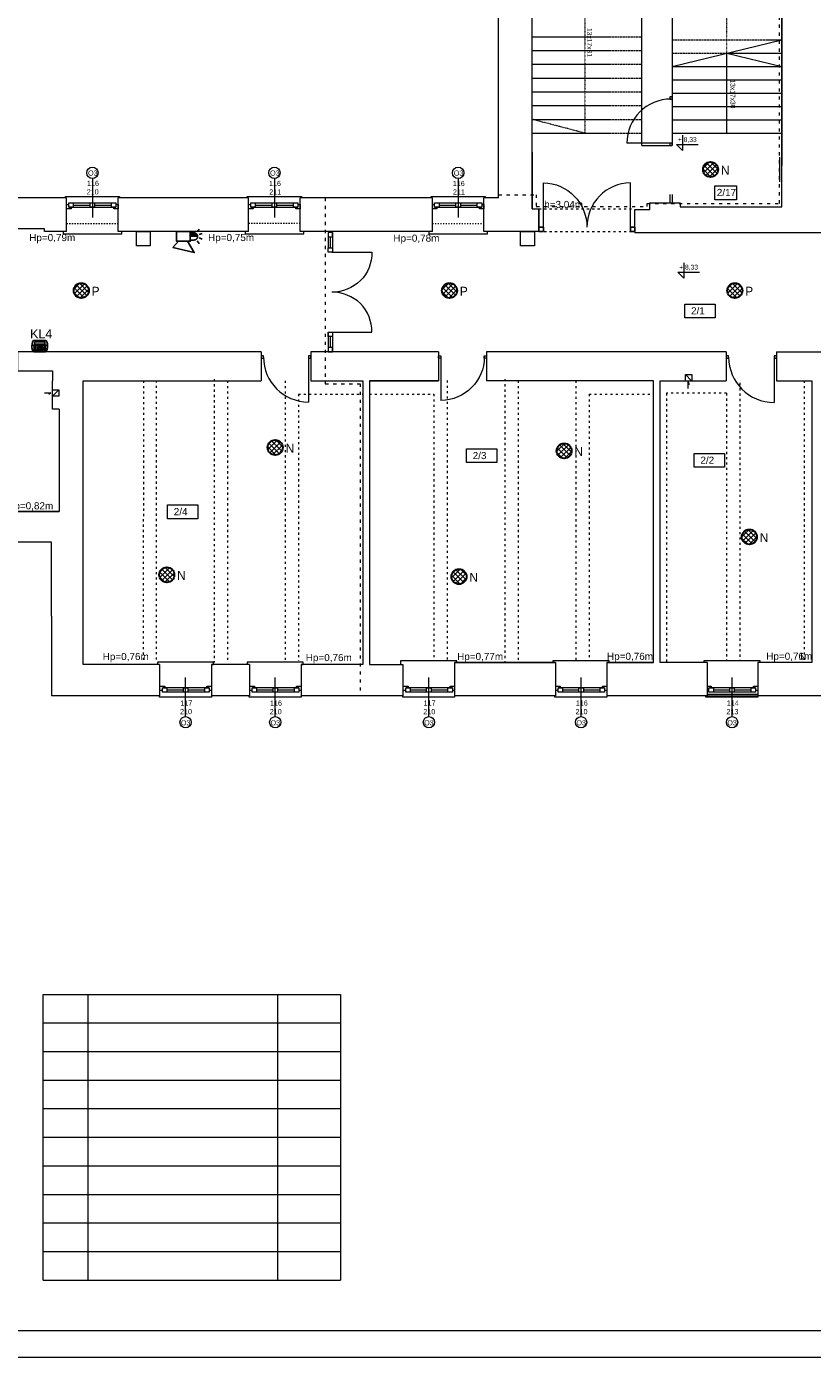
# Model space of a CAD drawing. Header units: centimetres. Extents: x 74448 to 96987, y -37016 to -10817.
# Tile 147 of 174: x 76936 to 78706, y -15796 to -12797. Entities that reach past the tile are written whole.
import ezdxf

# ---------------------------------------------------------------- set-up
doc = ezdxf.new("R2010")
doc.units = ezdxf.units.CM
doc.header["$LTSCALE"] = 0.02
doc.linetypes.add('ACAD_ISO02W100', pattern=[15, 12, -3])
doc.linetypes.add('ACAD_ISO03W100', pattern=[30, 12, -18])
doc.layers.get('0').update_dxf_attribs({"color": 8, "lineweight": 13})
for name, color, linetype, lineweight in [('02_rzuty_podstawowe linie', 8, 'Continuous', 13), ('_AUDIO', 7, 'Continuous', 18), ('_pk_tabelka', 7, 'Continuous', 15), ('LINIE PRZEKROJOWE', 8, 'Continuous', 13), ('OPISY', 8, 'Continuous', 13), ('OSIE', 8, 'ACAD_ISO03W100', 13), ('SSWiN', 7, 'Continuous', 25), ('stolarka', 8, 'Continuous', 13), ('STREFY POZ', 8, 'Continuous', 13), ('WIDOK', 8, 'Continuous', 13)]:
    doc.layers.add(name, color=color, linetype=linetype, lineweight=lineweight)
doc.layers.add('_AUDIO 2', color=7, linetype='Continuous')
doc.styles.get("Standard").update_dxf_attribs({"font": 'arial.ttf', "height": 12})
doc.styles.add('Tomasz_W legenda', font='TCM_____.TTF')
pattern_1 = [(45, (-5798.748, -5798.748), (-5.6126601, 5.6126601), []), (135, (-5798.748, -5798.748), (-5.6126601, -5.6126601), [])]

# ---------------------------------------------------------------- blocks, each defined once
blk = doc.blocks.new('*U3')
at = {"layer": 'stolarka', "transparency": 33554684}
blk.add_lwpolyline([(5, 0), (5, 95)], dxfattribs=at)
for points in [[(0, 2.5), (0, -2.5), (5, -2.5), (5, 2.5)], [(100, -2.5), (105, -2.5), (105, 2.5), (100, 2.5)]]:
    blk.add_lwpolyline(points, close=True, dxfattribs=at)
blk.add_arc((5, 0), 95, 0, 90, dxfattribs=at)
blk = doc.blocks.new('AAT_KLAW_LCD')
for points in [[(13.1, 10.2), (3.6, 10.2), (2.2, 9.6), (1.2, 8.1), (0.3, 4.8), (0, 1.5), (0, -1.5), (0.6, -4.4), (1.7, -7.2), (2.4, -8.2), (4, -8.8), (13.1, -8.8)], [(0.1, 2.3), (13.1, 2.3)], [(13.1, 10.2), (22.5, 10.2), (24, 9.6), (25, 8.1), (25.9, 4.8), (26.2, 1.5), (26.2, -1.5), (25.6, -4.4), (24.5, -7.2), (23.8, -8.2), (22.2, -8.8), (13.1, -8.8)], [(26.1, 2.3), (13.1, 2.3)]]:
    blk.add_lwpolyline(points)
for points in [[(3.7, 1.2), (4.6, 1.2, -0.414214), (5, 0.8), (5, 0.6, -0.414214), (4.6, 0.2), (3.7, 0.2, -0.414214), (3.3, 0.6), (3.3, 0.8, -0.414214)], [(6, 1.2), (7, 1.2, -0.414214), (7.4, 0.8), (7.4, 0.6, -0.414214), (7, 0.2), (6, 0.2, -0.414214), (5.6, 0.6), (5.6, 0.8, -0.414214)], [(9.9, 1.2), (11.4, 1.2, -0.414214), (11.8, 0.8), (11.8, 0.4, -0.414214), (11.4, 0), (9.9, 0, -0.414214), (9.5, 0.4), (9.5, 0.8, -0.414214)], [(12.9, 1.2), (14.5, 1.2, -0.414214), (14.9, 0.8), (14.9, 0.4, -0.414214), (14.5, 0), (12.9, 0, -0.414214), (12.5, 0.4), (12.5, 0.8, -0.414214)], [(16.2, 1.2), (17.7, 1.2, -0.414214), (18.1, 0.8), (18.1, 0.4, -0.414214), (17.7, 0), (16.2, 0, -0.414214), (15.8, 0.4), (15.8, 0.8, -0.414214)], [(20.9, 1.2), (22.4, 1.2, -0.414214), (22.8, 0.8), (22.8, 0.6, -0.414214), (22.4, 0.2), (20.9, 0.2, -0.414214), (20.5, 0.6), (20.5, 0.8, -0.414214)], [(3.7, -1.5), (7, -1.5, -0.414214), (7.4, -1.9), (7.4, -2.1, -0.414214), (7, -2.5), (3.7, -2.5, -0.414214), (3.3, -2.1), (3.3, -1.9, -0.414214)], [(3.7, -3.7), (7, -3.7, -0.414214), (7.4, -4.1), (7.4, -4.3, -0.414214), (7, -4.7), (3.7, -4.7, -0.414214), (3.3, -4.3), (3.3, -4.1, -0.414214)], [(3.7, -5.8), (7, -5.8, -0.414214), (7.4, -6.2), (7.4, -6.4, -0.414214), (7, -6.8), (3.7, -6.8, -0.414214), (3.3, -6.4), (3.3, -6.2, -0.414214)], [(9.9, -1.1), (11.4, -1.1, -0.414214), (11.8, -1.5), (11.8, -1.9, -0.414214), (11.4, -2.3), (9.9, -2.3, -0.414214), (9.5, -1.9), (9.5, -1.5, -0.414214)], [(9.9, -3.4), (11.4, -3.4, -0.414214), (11.8, -3.8), (11.8, -4.2, -0.414214), (11.4, -4.6), (9.9, -4.6, -0.414214), (9.5, -4.2), (9.5, -3.8, -0.414214)], [(9.9, -5.5), (11.4, -5.5, -0.414214), (11.8, -5.9), (11.8, -6.3, -0.414214), (11.4, -6.7), (9.9, -6.7, -0.414214), (9.5, -6.3), (9.5, -5.9, -0.414214)], [(12.9, -1.1), (14.5, -1.1, -0.414214), (14.9, -1.5), (14.9, -1.9, -0.414214), (14.5, -2.3), (12.9, -2.3, -0.414214), (12.5, -1.9), (12.5, -1.5, -0.414214)], [(12.9, -3.4), (14.5, -3.4, -0.414214), (14.9, -3.8), (14.9, -4.2, -0.414214), (14.5, -4.6), (12.9, -4.6, -0.414214), (12.5, -4.2), (12.5, -3.8, -0.414214)], [(12.9, -5.5), (14.5, -5.5, -0.414214), (14.9, -5.9), (14.9, -6.3, -0.414214), (14.5, -6.7), (12.9, -6.7, -0.414214), (12.5, -6.3), (12.5, -5.9, -0.414214)], [(16.2, -1.1), (17.7, -1.1, -0.414214), (18.1, -1.5), (18.1, -1.9, -0.414214), (17.7, -2.3), (16.2, -2.3, -0.414214), (15.8, -1.9), (15.8, -1.5, -0.414214)], [(16.2, -3.4), (17.7, -3.4, -0.414214), (18.1, -3.8), (18.1, -4.2, -0.414214), (17.7, -4.6), (16.2, -4.6, -0.414214), (15.8, -4.2), (15.8, -3.8, -0.414214)], [(16.2, -5.5), (17.7, -5.5, -0.414214), (18.1, -5.9), (18.1, -6.3, -0.414214), (17.7, -6.7), (16.2, -6.7, -0.414214), (15.8, -6.3), (15.8, -5.9, -0.414214)], [(20.9, -0.7), (22.4, -0.7, -0.414214), (22.8, -1.1), (22.8, -1.2, -0.414214), (22.4, -1.6), (20.9, -1.6, -0.414214), (20.5, -1.2), (20.5, -1.1, -0.414214)], [(20.9, -2.4), (22.4, -2.4, -0.414214), (22.8, -2.8), (22.8, -3, -0.414214), (22.4, -3.4), (20.9, -3.4, -0.414214), (20.5, -3), (20.5, -2.8, -0.414214)], [(20.9, -4.2), (22.4, -4.2, -0.414214), (22.8, -4.6), (22.8, -4.8, -0.414214), (22.4, -5.2), (20.9, -5.2, -0.414214), (20.5, -4.8), (20.5, -4.6, -0.414214)], [(20.9, -5.8), (22.4, -5.8, -0.414214), (22.8, -6.2), (22.8, -6.3, -0.414214), (22.4, -6.7), (20.9, -6.7, -0.414214), (20.5, -6.3), (20.5, -6.2, -0.414214)]]:
    blk.add_lwpolyline(points, format="xyb", close=True)
for points in [[(13.1, 8.1), (5.5, 8.1, 0.414214), (4.5, 7.1), (4.5, 4.8, 0.414214), (5.5, 3.8), (13.1, 3.8)], [(13.1, 8.1), (20.7, 8.1, -0.414214), (21.7, 7.1), (21.7, 4.8, -0.414214), (20.7, 3.8), (13.1, 3.8)]]:
    blk.add_lwpolyline(points, format="xyb")
blk = doc.blocks.new('AAT_SYGN.OPT.AKU')
blk.add_hatch(color=256).paths.add_polyline_path([(6.3, 18.5), (6.3, 28.7), (6.1, 28.7), (5.6, 28.6), (5.1, 28.5), (4.7, 28.3), (4.3, 28.1), (4, 27.9), (3.6, 27.7), (3.3, 27.4), (2.9, 27.1), (2.6, 26.6), (2.3, 26.2), (2.1, 25.8), (1.9, 25.4), (1.8, 25), (1.7, 24.6), (1.7, 24.3), (1.7, 23.8), (1.7, 18.5)])
for points in [[(0.1, 28.1), (-3.5, 30.7)], [(1.7, 23.8), (1.7, 24.3), (1.7, 24.6), (1.8, 25), (1.9, 25.4), (2.1, 25.8), (2.3, 26.2), (2.6, 26.6), (2.9, 27.1), (3.3, 27.4), (3.6, 27.7), (4, 27.9), (4.3, 28.1), (4.7, 28.3), (5.1, 28.5), (5.6, 28.6), (6.1, 28.7), (6.6, 28.7), (6.9, 28.7), (7.4, 28.6), (7.7, 28.5), (8.1, 28.4), (8.5, 28.3), (8.8, 28.1), (9.1, 28), (9.4, 27.8), (9.6, 27.6), (9.8, 27.5), (10, 27.3), (10.3, 26.9), (10.5, 26.7), (10.7, 26.4), (10.9, 26.1), (11.1, 25.8), (11.2, 25.3), (11.3, 25.1), (11.4, 24.7), (11.4, 24.4), (11.5, 24.1), (11.5, 23.8)], [(1.7, 23.8), (1.7, 18.5)], [(3.9, 30.9), (2.6, 35.1)], [(6.3, 18.5), (6.3, 28.7)], [(8.7, 30.9), (10.1, 35.1)], [(11.5, 23.8), (11.5, 18.5)], [(13.1, 14.7), (28.7, 24), (21.7, -5.1), (13.1, 2.5)]]:
    blk.add_lwpolyline(points)
for points in [[(0, 18.5), (13.1, 18.5), (13.1, 0), (0, 0)], [(12.6, 28.1), (16.2, 30.7)]]:
    blk.add_lwpolyline(points, close=True)

msp = doc.modelspace()

# ---------------------------------------------------------------- hatches: boundary and pattern name
at = {"layer": '_AUDIO'}
h = msp.add_hatch(dxfattribs=at)
h.set_pattern_fill('ANSI37', color=256, scale=2.5)
h.set_pattern_definition(pattern_1)
h.paths.add_polyline_path([(78493.6, -13119.2, 1), (78459.6, -13119.2, 1)])
h = msp.add_hatch(dxfattribs=at)
h.set_pattern_fill('ANSI37', color=256, scale=2.5)
h.set_pattern_definition([(45, (-5820.8945, -5788.915), (-5.6126601, 5.6126601), []), (135, (-5820.8945, -5788.915), (-5.6126601, -5.6126601), [])])
h.paths.add_polyline_path([(77512.8, -13745.6, 1), (77478.8, -13745.6, 1)])
h = msp.add_hatch(dxfattribs=at)
h.set_pattern_fill('ANSI37', color=256, scale=2.5)
h.set_pattern_definition([(45, (-5825.095, -5796.614), (-5.6126601, 5.6126601), []), (135, (-5825.095, -5796.614), (-5.6126601, -5.6126601), [])])
h.paths.add_polyline_path([(78163.6, -13753.3, 1), (78129.6, -13753.3, 1)])
h = msp.add_hatch(dxfattribs=at)
h.set_pattern_fill('ANSI37', color=256, scale=2.5)
h.set_pattern_definition([(45, (-5779.422, -5799.187), (-5.6126601, 5.6126601), []), (135, (-5779.422, -5799.187), (-5.6126601, -5.6126601), [])])
h.paths.add_polyline_path([(78581, -13947.2, 1), (78547, -13947.2, 1)])
h = msp.add_hatch(dxfattribs=at)
h.set_pattern_fill('ANSI37', color=256, scale=2.5)
h.set_pattern_definition([(45, (-5775.236, -5798.748), (-5.6126601, 5.6126601), []), (135, (-5775.236, -5798.748), (-5.6126601, -5.6126601), [])])
h.paths.add_polyline_path([(77268.5, -14032.6, 1), (77234.5, -14032.6, 1)])
h = msp.add_hatch(dxfattribs=at)
h.set_pattern_fill('ANSI37', color=256, scale=2.5)
h.set_pattern_definition([(45, (-5771.933, -5802.792), (-5.6126601, 5.6126601), []), (135, (-5771.933, -5802.792), (-5.6126601, -5.6126601), [])])
h.paths.add_polyline_path([(77926.8, -14036.6, 1), (77892.8, -14036.6, 1)])
at = {"layer": '_AUDIO 2'}
h = msp.add_hatch(dxfattribs=at)
h.set_pattern_fill('ANSI37', color=256, scale=2.5)
h.set_pattern_definition(pattern_1)
h.paths.add_polyline_path([(77076, -13392, 1), (77042, -13392, 1)])
h = msp.add_hatch(dxfattribs=at)
h.set_pattern_fill('ANSI37', color=256, scale=2.5)
h.set_pattern_definition(pattern_1)
h.paths.add_polyline_path([(77905.4, -13392, 1), (77871.4, -13392, 1)])
h = msp.add_hatch(dxfattribs=at)
h.set_pattern_fill('ANSI37', color=256, scale=2.5)
h.set_pattern_definition(pattern_1)
h.paths.add_polyline_path([(78548.3, -13392, 1), (78514.3, -13392, 1)])

# ---------------------------------------------------------------- linework, layer by layer
at = {"linetype": 'ACAD_ISO02W100', "ltscale": 20}
for points in [[(78075, -12820.2), (78322, -12820.2)], [(78390, -12827.2), (78637, -12827.2)], [(78075, -12851.2), (78322, -12851.2)], [(78390, -12857.2), (78513.5, -12857.2)], [(78075, -12882.2), (78322, -12882.2)], [(78075, -12913.2), (78322, -12913.2)], [(78075, -12944.2), (78322, -12944.2)], [(78075, -12975.2), (78322, -12975.2)], [(78075, -13006.2), (78322, -13006.2)], [(78075, -13037.2), (78322, -13037.2)]]:
    msp.add_lwpolyline(points, dxfattribs=at)
for points in [[(78513.5, -12857.2), (78637, -12857.2)], [(78390, -12887.2), (78637, -12887.2)], [(78390, -12917.2), (78637, -12917.2)], [(78390, -12947.2), (78637, -12947.2)], [(78390, -12977.2), (78637, -12977.2)], [(78390, -13007.2), (78637, -13007.2)], [(78390, -13037.2), (78637, -13037.2)], [(77023, -13183.2), (77023, -13180.2), (77145, -13180.2), (77145, -13183.2)], [(77433, -13183.2), (77433, -13180.2), (77555, -13180.2), (77555, -13183.2)], [(77847, -13183.2), (77847, -13180.2), (77969, -13180.2), (77969, -13183.2)], [(78090, -13249.2), (78100, -13249.2), (78100, -13259.2), (78090, -13259.2), (78090, -13249.2)], [(78090, -13259.2), (78100, -13259.2), (78100, -13249.2), (78090, -13249.2), (78090, -13259.2)], [(78296, -13249.2), (78306, -13249.2), (78306, -13259.2), (78296, -13259.2), (78296, -13249.2)], [(78296, -13259.2), (78306, -13259.2), (78306, -13249.2), (78296, -13249.2), (78296, -13259.2)], [(77023, -13259.2), (77018, -13259.2), (77018, -13264.2), (77145, -13264.2), (77150, -13264.2), (77150, -13259.2)], [(77433, -13259.2), (77428, -13259.2), (77428, -13264.2), (77555, -13264.2), (77560, -13264.2), (77560, -13259.2)], [(77615, -13260.8), (77615, -13295.6)], [(77615, -13260.8), (77615, -13270.8), (77625, -13270.8), (77625, -13260.8), (77615, -13260.8)], [(77620, -13270.8), (77620, -13295.6)], [(77625, -13260.8), (77625, -13305.6)], [(77847, -13259.2), (77842, -13259.2), (77842, -13264.2), (77969, -13264.2), (77974, -13264.2), (77974, -13259.2)], [(77625, -13295.6), (77625, -13305.6), (77615, -13305.6), (77615, -13295.6), (77625, -13295.6)], [(77615, -13485.6), (77615, -13530.3)], [(77625, -13485.6), (77625, -13495.6), (77615, -13495.6), (77615, -13485.6), (77625, -13485.6)], [(77625, -13485.6), (77625, -13530.3)], [(77615, -13520.3), (77615, -13530.3), (77625, -13530.3), (77625, -13520.3), (77615, -13520.3)], [(77620, -13495.6), (77620, -13520.3)], [(78426.3, -13612.6), (78426.3, -13597.8), (78428.7, -13603.6)], [(76976.4, -13622.7), (76990.5, -13622.7), (76985.8, -13626.2)], [(77352, -14234.3), (77357, -14234.3), (77357, -14229.3), (77230.4, -14229.3), (77230.3, -14229.3), (77230.3, -14234.3)], [(77554, -14234.3), (77559, -14234.3), (77559, -14229.3), (77432.4, -14229.3), (77432.3, -14229.3), (77432.3, -14234.3)], [(77905, -14230.3), (77905, -14226.4), (77778.4, -14226.4), (77778.3, -14226.4), (77778.3, -14234.3)], [(78248, -14230.3), (78248, -14226.4), (78121.4, -14226.4), (78121.3, -14226.4), (78121.3, -14230.3)], [(78588, -14230.3), (78588, -14226.4), (78461.4, -14226.4), (78461.3, -14226.4), (78461.3, -14230.3)], [(77352, -14305.3), (77352, -14308.3), (77235, -14308.3), (77235, -14305.3)], [(77554, -14305.3), (77554, -14308.3), (77437, -14308.3), (77437, -14305.3)], [(77900, -14305.3), (77900, -14308.3), (77783, -14308.3), (77783, -14305.3)], [(78243, -14305.3), (78243, -14308.3), (78126, -14308.3), (78126, -14305.3)], [(78583, -14305.3), (78583, -14308.3), (78466, -14308.3), (78466, -14305.3)]]:
    msp.add_lwpolyline(points)
for points in [[(78100, -13249.2), (78100, -13149.2, -0.410497), (78198, -13249.2, -2.078528)], [(78296, -13249.2), (78296, -13149.2, 0.410497), (78198, -13249.2, 2.078528)], [(77623.7, -13305.6), (77713.7, -13305.6, -0.422707), (77623.6, -13395.6, -1)], [(77623.7, -13485.6), (77713.7, -13485.5, 0.422707), (77623.6, -13395.6, 1)]]:
    msp.add_lwpolyline(points, format="xyb")
for points in [[(77183, -13259.2), (77214.2, -13259.2), (77214.2, -13291.1), (77183, -13291.1)], [(78048.4, -13259.2), (78079.6, -13259.2), (78079.6, -13291.1), (78048.4, -13291.1)]]:
    msp.add_lwpolyline(points, close=True)
at = {"layer": '02_rzuty_podstawowe linie'}
for points in [[(76972.7, -15557.4), (76972.7, -14978)], [(76972.7, -14978), (77643, -14978)], [(77073.8, -14978), (77073.8, -15557.4)], [(77501, -14978), (77501, -15557.4)], [(77643, -14978), (77643, -15557.4)], [(76972.7, -15042.4), (77643, -15042.4)], [(76972.7, -15106.8), (77643, -15106.8)], [(76972.7, -15171.1), (77643, -15171.1)], [(76972.7, -15171.1), (77643, -15171.1)], [(76972.7, -15235.5), (77643, -15235.5)], [(76972.7, -15299.9), (77643, -15299.9)], [(76972.7, -15364.3), (77643, -15364.3)], [(76972.7, -15428.7), (77643, -15428.7)], [(76972.7, -15493), (77643, -15493)], [(76972.7, -15621.8), (76972.7, -15557.4)], [(76972.7, -15557.4), (77643, -15557.4)], [(76972.7, -15557.4), (77643, -15557.4)], [(77073.8, -15557.4), (77073.8, -15621.8)], [(77501, -15557.4), (77501, -15621.8)], [(77643, -15557.4), (77643, -15621.8)], [(76972.7, -15621.8), (77643, -15621.8)]]:
    msp.add_lwpolyline(points, dxfattribs=at)
at = {"layer": '_AUDIO', "lineweight": 30}
for centre in [(78476.6, -13119.2), (77495.8, -13745.6), (78146.6, -13753.3), (78564, -13947.2), (77251.5, -14032.6), (77909.8, -14036.6)]:
    msp.add_circle(centre, 17, dxfattribs=at)
at = {"layer": '_AUDIO 2', "lineweight": 30}
for centre in [(77059, -13392), (77888.4, -13392), (78531.3, -13392)]:
    msp.add_circle(centre, 17, dxfattribs=at)
at = {"layer": '_pk_tabelka', "color": 7, "ltscale": 3}
for p, q in [((82803.7, -15736), (74703.7, -15736)), ((82863.7, -15796), (74453.7, -15796))]:
    msp.add_line(p, q, dxfattribs=at)
at = {"layer": 'LINIE PRZEKROJOWE'}
for points in [[(77999, -13183.2), (77999, -12339.2), (78140, -12339.2)], [(77999, -13183.2), (77999, -12339.2), (78140, -12339.2)], [(78075, -13208.2), (78075, -12421.2)], [(78637, -13203.2), (78637, -12421.2), (78570, -12421.2)], [(78637, -12591.5), (78637, -13110.1)], [(78322, -13065.2), (78322, -12648.2), (78390, -12648.2), (78390, -13065.2)], [(78390, -12887.2), (78637, -12827.2)], [(78637, -13203.2), (78637, -13037.2)], [(78322, -13065.2), (78390, -13065.2)], [(78075, -13080), (78075, -13208.2)], [(77026, -13183.2), (76744, -13183.2)], [(77026, -13259.2), (77026, -13183.2)], [(77142, -13259.2), (77142, -13183.2)], [(77436, -13183.2), (77142, -13183.2)], [(77436, -13259.2), (77436, -13183.2)], [(77850, -13259.2), (77552, -13259.2), (77552, -13183.2)], [(77850, -13183.2), (77552, -13183.2)], [(77850, -13259.2), (77850, -13183.2)], [(78090, -13259.2), (77966, -13259.2), (77966, -13183.2)], [(77999, -13183.2), (77966, -13183.2)], [(78306, -13260.8), (78820, -13260.8), (78820, -13194.2)], [(78340, -13209.2), (78340, -13194.2), (78408, -13194.2), (78408, -13203.2)], [(78075, -13208.2), (78090, -13208.2), (78090, -13259.2)], [(78090, -13259.2), (78090, -13208.2)], [(78306, -13260.8), (78306, -13209.2)], [(78306, -13260.8), (78306, -13209.2), (78322, -13209.2), (78340, -13209.2)], [(78322, -13209.2), (78340, -13209.2)], [(78408, -13203.2), (78637, -13203.2)], [(77026, -13259.2), (76976, -13259.2), (76976, -13253.2), (76783, -13253.2), (76783, -13259.2), (76744, -13259.2)], [(77436, -13259.2), (77142, -13259.2), (77142, -13259.2)], [(77464, -13530.3), (76915, -13530.3), (76915, -13573)], [(77464, -13530.3), (77464, -13595.3)], [(77864, -13530.3), (77576, -13530.3), (77576, -13595.3)], [(77864, -13530.3), (77864, -13595.3)], [(78512, -13530.3), (77972, -13530.3), (77972, -13595.3)], [(78512, -13530.3), (78512, -13595.3)], [(78625, -13530.3), (78625, -13595.3)], [(78625, -13530.3), (78830, -13530.3), (78830, -13595.3)], [(76915, -13573), (76994, -13573)], [(76915, -13573), (76994, -13573), (76994, -13595.3)], [(78420.1, -13595.3), (78420.1, -13581.3), (78434.1, -13581.3), (78434.1, -13595.3)], [(78420.1, -13581.3), (78434, -13595.3)], [(77009, -13659.3), (76994, -13659.3), (76994, -13595.3)], [(77063, -13595.3), (77464, -13595.3)], [(77235, -14234.3), (77063, -14234.3), (77063, -13595.3)], [(77576, -13595.3), (77693, -13595.3), (77693, -14234.3), (77554, -14234.3)], [(77576, -13595.3), (77693, -13595.3)], [(77708, -13595.3), (77864, -13595.3)], [(77864, -13595.3), (77708, -13595.3)], [(77708, -13595.3), (77708, -14234.3), (77708, -14234.3)], [(78348, -13595.3), (77972, -13595.3)], [(78243, -14230.3), (78348, -14230.3), (78348, -13595.3)], [(78363, -13595.3), (78512, -13595.3)], [(78469, -14230.3), (78363, -14230.3), (78363, -13595.3)], [(78625, -13595.3), (78705, -13595.3), (78705, -14230.3), (78583, -14230.3), (78583, -14305.3)], [(78625, -13595.3), (78705, -13595.3)], [(76994, -13615.7), (77008, -13615.7), (77008, -13629.7), (76994, -13629.7)], [(77008, -13615.7), (76994, -13629.7)], [(77009, -13659.3), (77009, -13890), (76873, -13890)], [(77009, -13890), (76873, -13890), (76873, -13959)], [(76873, -13890), (77009, -13890)], [(76992, -13959), (76873, -13959)], [(76992, -14125.7), (76992, -13959)], [(76992, -14125.7), (76992, -14305.3)], [(77235, -14234.3), (77235, -14305.3)], [(77438, -14234.3), (77352, -14234.3)], [(77438, -14234.3), (77352, -14234.3), (77352, -14305.3)], [(77438, -14234.3), (77438, -14305.3)], [(77693, -14234.3), (77554, -14234.3), (77554, -14305.3)], [(77708, -14234.3), (77783, -14234.3), (77783, -14305.3)], [(77900, -14230.3), (78127, -14230.3)], [(78127, -14230.3), (77900, -14230.3), (77900, -14305.3)], [(78127, -14230.3), (78127, -14305.3)], [(78348, -14230.3), (78243, -14230.3), (78243, -14305.3)], [(78469, -14230.3), (78469, -14305.3)], [(78469, -14301.3), (78583, -14301.3)], [(77235, -14305.3), (76992, -14305.3)], [(77438, -14305.3), (77352, -14305.3)], [(77783, -14305.3), (77554, -14305.3)], [(78127, -14305.3), (77900, -14305.3)], [(78469, -14305.3), (78243, -14305.3)], [(78469, -14305.3), (78583, -14305.3)], [(78816, -14305.3), (78583, -14305.3)]]:
    msp.add_lwpolyline(points, dxfattribs=at)
at = {"layer": 'OPISY'}
for p, q in [((78413.3, -13042.1), (78413.3, -13076.4)), ((78413.3, -13076.4), (78399.8, -13062.9)), ((78399.8, -13062.9), (78449, -13062.9)), ((78416.2, -13329.6), (78416.2, -13363.9)), ((78416.2, -13363.9), (78402.7, -13350.4)), ((78402.7, -13350.4), (78451.9, -13350.4))]:
    msp.add_line(p, q, dxfattribs=at)
for points in [[(78632.1, -13091.2), (78632.1, -13147.2)], [(77084, -13139.4), (77084, -13227.5)], [(77494, -13139.4), (77494, -13227.5)], [(77908, -13139.4), (77908, -13227.5)], [(78384.7, -13175.2), (78384.7, -13194.2)], [(78390, -13175.2), (78390, -13194.2)], [(77294, -14352), (77294, -14263.9)], [(77496, -14352), (77496, -14263.9)], [(77842, -14352), (77842, -14263.9)], [(78185, -14352), (78185, -14263.9)], [(78525, -14352), (78525, -14263.9)]]:
    msp.add_lwpolyline(points, dxfattribs=at)
for points in [[(78486.2, -13156.1), (78534.8, -13156.1), (78534.8, -13187.4), (78486.2, -13187.4)], [(78418.5, -13422.4), (78487, -13422.4), (78487, -13453.7), (78418.5, -13453.7)], [(77926.6, -13748.5), (77995.1, -13748.5), (77995.1, -13779.8), (77926.6, -13779.8)], [(78439.6, -13759), (78508.2, -13759), (78508.2, -13790.3), (78439.6, -13790.3)], [(77253.2, -13874.9), (77321.7, -13874.9), (77321.7, -13906.2), (77253.2, -13906.2)]]:
    msp.add_lwpolyline(points, close=True, dxfattribs=at)
for centre in [(77084, -13126.7), (77494, -13126.7), (77908, -13126.7), (77294, -14364.7), (77496, -14364.7), (77842, -14364.7), (78185, -14364.7), (78525, -14364.7)]:
    msp.add_circle(centre, 12.7, dxfattribs=at)
at = {"layer": 'OSIE'}
msp.add_lwpolyline([(78513.5, -12857.2), (78513.5, -12552.2), (78316, -12552.2), (78193, -12552.2), (78193, -13037.2), (78075, -13006.2)], dxfattribs=at)
at = {"layer": 'OSIE', "linetype": 'ByBlock'}
msp.add_lwpolyline([(78513.5, -13037.2), (78513.5, -12857.2), (78637, -12887.2)], dxfattribs=at)
at = {"layer": 'stolarka'}
for points in [[(77031, -13194.2), (77135, -13194.2)], [(77441, -13194.2), (77545, -13194.2)], [(77855, -13194.2), (77959, -13194.2)], [(77036, -13204.2), (77036, -13207.8), (77026, -13207.8), (77026, -13197.8), (77031, -13197.8)], [(77031, -13204.2), (77137, -13204.2)], [(77041, -13199.2), (77079, -13199.2)], [(77089, -13199.2), (77127, -13199.2)], [(77137, -13197.8), (77142, -13197.8), (77142, -13207.8), (77132, -13207.8), (77132, -13204.2)], [(77446, -13204.2), (77446, -13207.8), (77436, -13207.8), (77436, -13197.8), (77441, -13197.8)], [(77441, -13204.2), (77547, -13204.2)], [(77451, -13199.2), (77489, -13199.2)], [(77499, -13199.2), (77537, -13199.2)], [(77547, -13197.8), (77552, -13197.8), (77552, -13207.8), (77542, -13207.8), (77542, -13204.2)], [(77860, -13204.2), (77860, -13207.8), (77850, -13207.8), (77850, -13197.8), (77855, -13197.8)], [(77855, -13204.2), (77961, -13204.2)], [(77865, -13199.2), (77903, -13199.2)], [(77913, -13199.2), (77951, -13199.2)], [(77961, -13197.8), (77966, -13197.8), (77966, -13207.8), (77956, -13207.8), (77956, -13204.2)], [(77235, -14283.6), (77247, -14283.6), (77247, -14287.3)], [(77242, -14293.6), (77235, -14293.6)], [(77347, -14287.3), (77243, -14287.3)], [(77347, -14297.3), (77243, -14297.3)], [(77289, -14292.3), (77252, -14292.3)], [(77337, -14292.3), (77299, -14292.3)], [(77342, -14287.3), (77342, -14283.6), (77352, -14283.6), (77352, -14293.6), (77347, -14293.6)], [(77438, -14283.6), (77449, -14283.6), (77449, -14287.3)], [(77444, -14293.6), (77438, -14293.6)], [(77549, -14287.3), (77445, -14287.3)], [(77549, -14297.3), (77445, -14297.3)], [(77491, -14292.3), (77454, -14292.3)], [(77539, -14292.3), (77501, -14292.3)], [(77544, -14287.3), (77544, -14283.6), (77554, -14283.6), (77554, -14293.6), (77549, -14293.6)], [(77783, -14283.6), (77795, -14283.6), (77795, -14287.3)], [(77790, -14293.6), (77783, -14293.6)], [(77895, -14287.3), (77791, -14287.3)], [(77895, -14297.3), (77791, -14297.3)], [(77837, -14292.3), (77800, -14292.3)], [(77885, -14292.3), (77847, -14292.3)], [(77890, -14287.3), (77890, -14283.6), (77900, -14283.6), (77900, -14293.6), (77895, -14293.6)], [(78127, -14283.6), (78138, -14283.6), (78138, -14287.3)], [(78133, -14293.6), (78127, -14293.6)], [(78238, -14287.3), (78134, -14287.3)], [(78238, -14297.3), (78134, -14297.3)], [(78180, -14292.3), (78143, -14292.3)], [(78228, -14292.3), (78190, -14292.3)], [(78233, -14287.3), (78233, -14283.6), (78243, -14283.6), (78243, -14293.6), (78238, -14293.6)], [(78469, -14283.6), (78478, -14283.6), (78478, -14287.3)], [(78473, -14293.6), (78469, -14293.6)], [(78578, -14287.3), (78474, -14287.3)], [(78578, -14297.3), (78474, -14297.3)], [(78520, -14292.3), (78483, -14292.3)], [(78568, -14292.3), (78530, -14292.3)], [(78573, -14287.3), (78573, -14283.6), (78583, -14283.6), (78583, -14293.6), (78578, -14293.6)]]:
    msp.add_lwpolyline(points, dxfattribs=at)
for points in [[(77031, -13194.2), (77041, -13194.2), (77041, -13204.2), (77031, -13204.2)], [(77079, -13194.2), (77089, -13194.2), (77089, -13204.2), (77079, -13204.2)], [(77127, -13194.2), (77137, -13194.2), (77137, -13204.2), (77127, -13204.2)], [(77441, -13194.2), (77451, -13194.2), (77451, -13204.2), (77441, -13204.2)], [(77489, -13194.2), (77499, -13194.2), (77499, -13204.2), (77489, -13204.2)], [(77537, -13194.2), (77547, -13194.2), (77547, -13204.2), (77537, -13204.2)], [(77855, -13194.2), (77865, -13194.2), (77865, -13204.2), (77855, -13204.2)], [(77903, -13194.2), (77913, -13194.2), (77913, -13204.2), (77903, -13204.2)], [(77951, -13194.2), (77961, -13194.2), (77961, -13204.2), (77951, -13204.2)], [(77252, -14297.3), (77242, -14297.3), (77242, -14287.3), (77252, -14287.3)], [(77299, -14297.3), (77289, -14297.3), (77289, -14287.3), (77299, -14287.3)], [(77347, -14297.3), (77337, -14297.3), (77337, -14287.3), (77347, -14287.3)], [(77454, -14297.3), (77444, -14297.3), (77444, -14287.3), (77454, -14287.3)], [(77501, -14297.3), (77491, -14297.3), (77491, -14287.3), (77501, -14287.3)], [(77549, -14297.3), (77539, -14297.3), (77539, -14287.3), (77549, -14287.3)], [(77800, -14297.3), (77790, -14297.3), (77790, -14287.3), (77800, -14287.3)], [(77847, -14297.3), (77837, -14297.3), (77837, -14287.3), (77847, -14287.3)], [(77895, -14297.3), (77885, -14297.3), (77885, -14287.3), (77895, -14287.3)], [(78143, -14297.3), (78133, -14297.3), (78133, -14287.3), (78143, -14287.3)], [(78190, -14297.3), (78180, -14297.3), (78180, -14287.3), (78190, -14287.3)], [(78238, -14297.3), (78228, -14297.3), (78228, -14287.3), (78238, -14287.3)], [(78483, -14297.3), (78473, -14297.3), (78473, -14287.3), (78483, -14287.3)], [(78530, -14297.3), (78520, -14297.3), (78520, -14287.3), (78530, -14287.3)], [(78578, -14297.3), (78568, -14297.3), (78568, -14287.3), (78578, -14287.3)]]:
    msp.add_lwpolyline(points, close=True, dxfattribs=at)
at = {"layer": 'STREFY POZ', "linetype": 'ACAD_ISO03W100', "ltscale": 30}
for points in [[(77999, -13176.2), (78083.9, -13176.2), (78083.9, -13202.9), (78333.8, -13202.9), (78333.8, -13195.7), (78632.1, -13195.7), (78632.1, -12340.8)], [(77608.5, -13183.2), (77608.5, -13602.1), (77687.2, -13602.1), (77687.2, -14305.3)]]:
    msp.add_lwpolyline(points, dxfattribs=at)
at = {"layer": 'WIDOK', "linetype": 'ACAD_ISO03W100', "ltscale": 20}
for points in [[(78090, -13208.2), (78306, -13208.2)], [(78090, -13259.2), (78306, -13259.2)], [(77199.4, -13595.3), (77198, -14226.4)], [(77228, -13594.5), (77228, -14226.4)], [(77358, -13591.3), (77358, -14230.3)], [(77388, -13595.3), (77388, -14230.3)], [(77518, -13595.3), (77518, -14226.4)], [(77883, -13594.5), (77883, -14226.4)], [(78013, -13591.3), (78013, -14230.3)], [(78043, -13595.3), (78043, -14230.3)], [(78173, -13595.3), (78173, -14226.4)], [(78542.5, -13600.3), (78542.5, -14226.4)], [(78687.8, -13595.3), (78687.8, -14229.3)], [(77548, -13625.3), (77548, -14226.4)], [(77548, -13625.3), (77693, -13625.3)], [(77708, -13625.3), (77853, -13625.3)], [(77853, -13625.3), (77853, -14226.4)], [(78203, -13625.3), (78203, -14226.4)], [(78203, -13625.3), (78348, -13625.3)], [(78377.5, -13623.5), (78377.5, -14229.3)], [(78512.5, -13623.5), (78377.5, -13623.5)], [(78512.5, -13623.5), (78512.5, -14226.4)]]:
    msp.add_lwpolyline(points, dxfattribs=at)
at = {"layer": 'WIDOK', "linetype": 'ACAD_ISO03W100', "ltscale": 10}
for points in [[(77026, -13241.2), (77142, -13241.2)], [(77436, -13240.2), (77552, -13240.2)], [(77850, -13241.2), (77966, -13241.2)]]:
    msp.add_lwpolyline(points, dxfattribs=at)

# ---------------------------------------------------------------- block references
at = {"layer": 'SSWiN', "xscale": 1.647762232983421, "yscale": 1.647762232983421, "zscale": 1.647762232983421, "rotation": 270}
msp.add_blockref('AAT_SYGN.OPT.AKU', (77273.8, -13259.2), dxfattribs=at)
at = {"layer": 'SSWiN', "xscale": 1.359403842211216, "yscale": 1.359403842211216, "zscale": 1.359403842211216}
msp.add_blockref('AAT_KLAW_LCD', (76947.5, -13518.3), dxfattribs=at)
at = {"layer": 'stolarka', "transparency": 33554684}
for p, xscale, yscale, zscale, rotation in [((78387.4, -13065.2), 1.047619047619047, 1.047619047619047, 1.047619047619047, 90), ((77576, -13541.8), 1.066666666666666, 1.066666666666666, 1.066666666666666, 180), ((77864, -13541.7), -1.028571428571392, 1.028571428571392, 1.028571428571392, 180), ((78625, -13542), 1.076190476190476, 1.076190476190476, 1.076190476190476, 180)]:
    msp.add_blockref('*U3', p, dxfattribs=dict(at, xscale=xscale, yscale=yscale, zscale=zscale, rotation=rotation))

# ---------------------------------------------------------------- texts
at = {"layer": '_AUDIO', "char_height": 20, "width": 16.573, "attachment_point": 1, "style": 'Tomasz_W legenda'}
for insert in [(78499.9, -13110.7), (77519.2, -13737.1), (78170, -13744.8), (78587.4, -13938.7), (77274.9, -14024.1), (77933.2, -14028.1)]:
    msp.add_mtext('N', dxfattribs=dict(at, insert=insert))
at = {"layer": '_AUDIO 2', "char_height": 20, "width": 16.573, "attachment_point": 1, "style": 'Tomasz_W legenda'}
for insert in [(77082.3, -13383.5), (77911.8, -13383.5), (78554.7, -13383.5)]:
    msp.add_mtext('P', dxfattribs=dict(at, insert=insert))
at = {"layer": 'OPISY', "ltscale": 0.15}
for s, p in [('h=3,04m', (78101.8, -13205.9)), ('Hp=0,79m', (76941.6, -13280.6)), ('Hp=0,75m', (77344.5, -13280.4)), ('Hp=0,78m', (77762, -13281.8)), ('Hp=0,82m', (76892, -13885)), ('Hp=0,76m', (77107.2, -14224.6)), ('Hp=0,76m', (77564.6, -14227)), ('Hp=0,77m', (77905.6, -14224.5)), ('Hp=0,76m', (78243.3, -14224.2)), ('Hp=0,71m', (78602, -14224)), ('Hp=0,76m', (78602, -14224))]:
    msp.add_text(s, height=16, dxfattribs=at).set_placement(p)
at = {"layer": 'OPISY', "char_height": 10.8, "width": 58.572, "attachment_point": 1, "rotation": 270}
for s, insert in [('{\\fArial|b0|i0|c238|p34;13x17x31}', (78209.6, -12800.2)), ('{\\fArial|b0|i0|c238|p34;13x17x30}', (78532.3, -12916.2))]:
    msp.add_mtext(s, dxfattribs=dict(at, insert=insert))
at = {"layer": 'OPISY'}
for s, insert, char_height, width, attachment_point in [("\\pi214.89;2/10'", (75222, -12984.4), 16, 260.963, 1), ('{\\fArial|b0|i0|c238|p34;+ 8,33}', (78403, -13046.4), 10.8, 58.572, 1), ('\\pi-3.6114;O3', (77077.8, -13133.2), 11.574, 12.831, 7), ('\\pi-3.6114;O3', (77487.8, -13133.2), 11.574, 12.831, 7), ('\\pi-3.6114;O3', (77901.8, -13133.2), 11.574, 12.831, 7), ('{\\fArial|b0|i0|c238|p34;2/17}', (78490.7, -13162.9), 16, 260.963, 1), ('{\\fArial|b0|i0|c238|p34;+ 8,33}', (78406, -13333.9), 10.8, 58.572, 1), ('{\\fArial|b0|i0|c238|p34;2/1}', (78432.6, -13429.7), 16, 260.963, 1), ('{\\fArial|b0|i0|c238|p34;2/3}', (77940.7, -13755.8), 16, 260.963, 1), ('{\\fArial|b0|i0|c238|p34;2/2}', (78453.7, -13766.3), 16, 260.963, 1), ('{\\fArial|b0|i0|c238|p34;2/4}', (77267.3, -13882.2), 16, 260.963, 1), ('\\pi-3.6114;O3', (77286.9, -14372), 11.574, 12.831, 7), ('\\pi-3.6114;O3', (77488.9, -14372), 11.574, 12.831, 7), ('\\pi-3.6114;O3', (77834.9, -14372), 11.574, 12.831, 7), ('\\pi-3.6114;O3', (78177.9, -14372), 11.574, 12.831, 7), ('\\pi-3.6114;O3', (78517.9, -14372), 11.574, 12.831, 7)]:
    msp.add_mtext(s, dxfattribs=dict(at, insert=insert, char_height=char_height, width=width, attachment_point=attachment_point))
at = {"layer": 'SSWiN', "insert": (76943.7, -13479.5), "char_height": 20, "width": 68.278, "attachment_point": 1}
msp.add_mtext('{\\C7;KL4}', dxfattribs=at)
at = {"layer": 'stolarka', "char_height": 11.574, "width": 12.831, "attachment_point": 7}
for s, insert in [('\\pi-5.822;116\\P\\pi-6.4496;210', (77077.6, -13175.6)), ('\\pi-5.822;116\\P\\pi-5.3522;211', (77487.6, -13175.6)), ('\\pi-5.822;116\\P\\pi-5.3522;211', (77901.6, -13175.6)), ('\\pi-5.8259;117\\P\\pi-6.4496;210', (77287.9, -14346.8)), ('\\pi-5.822;116\\P\\pi-6.4496;210', (77489.9, -14346.8)), ('\\pi-5.8259;117\\P\\pi-6.4496;210', (77835.9, -14346.8)), ('\\pi-5.822;116\\P\\pi-6.4496;210', (78178.9, -14346.8)), ('\\pi-5.8023;114\\P\\pi-6.4694;213', (78518.9, -14346.8))]:
    msp.add_mtext(s, dxfattribs=dict(at, insert=insert))

doc.saveas('drawing.dxf')
